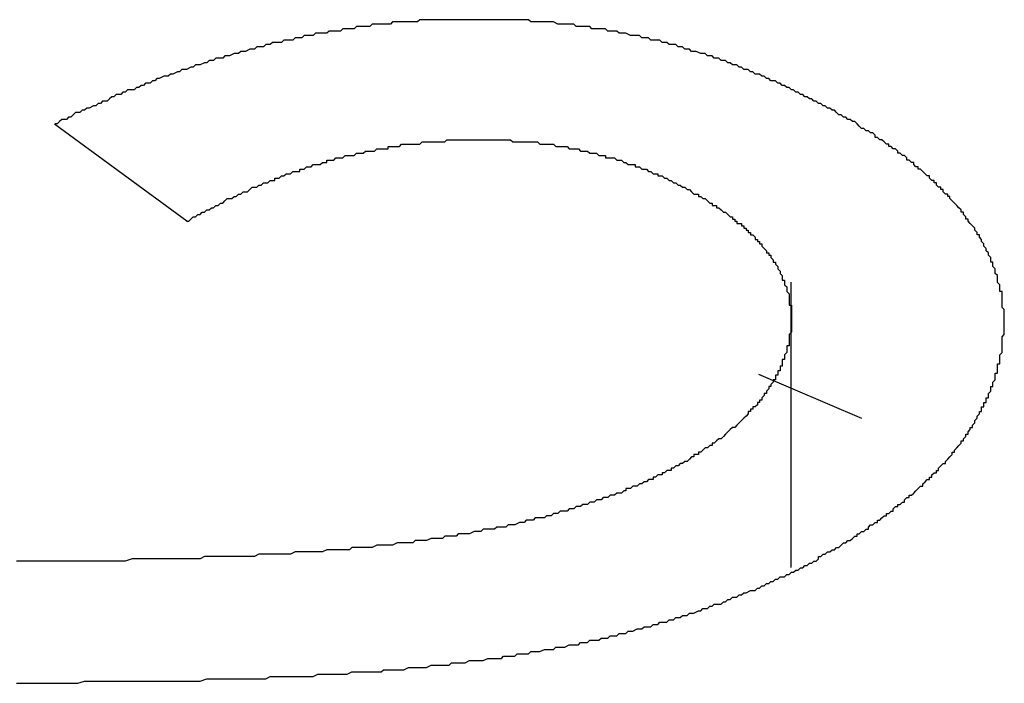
# Model space of a CAD drawing. Extents: x 7.6 to 27.1, y 2.7 to 20.5.
# Tile 122 of 136: x 24.2099 to 24.2534, y 19.421 to 19.4503. Entities that reach past the tile are written whole.
import ezdxf

# ---------------------------------------------------------------- set-up
doc = ezdxf.new("R2010")
doc.units = 0
doc.layers.get('0').update_dxf_attribs({"linetype": 'CONTINUOUS'})

msp = doc.modelspace()

# ---------------------------------------------------------------- linework, layer by layer
at = {"color": 7, "linetype": 'CONTINUOUS'}
for p, q in [((24.217319, 19.441398), (24.211471, 19.445687)), ((24.243988, 19.426118), (24.243991, 19.438713)), ((24.247116, 19.432687), (24.242561, 19.434638))]:
    msp.add_line(p, q, dxfattribs=at)
at = {"color": 7}
for points in [[(24.2098, 19.421, 0), (24.2101, 19.421, 0), (24.2104, 19.421, 0), (24.2107, 19.421, 0), (24.211, 19.421, 0), (24.2113, 19.421, 0), (24.2116, 19.421, 0), (24.2119, 19.421, 0), (24.2122, 19.421, 0), (24.2125, 19.421, 0), (24.2128, 19.4211, 0), (24.2131, 19.4211, 0), (24.2134, 19.4211, 0), (24.2136, 19.4211, 0), (24.2139, 19.4211, 0), (24.2142, 19.4211, 0), (24.2145, 19.4211, 0), (24.2148, 19.4211, 0), (24.215, 19.4211, 0), (24.2153, 19.4211, 0), (24.2156, 19.4211, 0), (24.2159, 19.4211, 0), (24.2161, 19.4211, 0), (24.2164, 19.4211, 0), (24.2166, 19.4211, 0), (24.2169, 19.4211, 0), (24.2172, 19.4211, 0), (24.2174, 19.4211, 0), (24.2177, 19.4211, 0), (24.2179, 19.4211, 0), (24.2182, 19.4212, 0), (24.2184, 19.4212, 0), (24.2187, 19.4212, 0), (24.2189, 19.4212, 0), (24.2191, 19.4212, 0), (24.2194, 19.4212, 0), (24.2196, 19.4212, 0), (24.2198, 19.4212, 0), (24.2201, 19.4212, 0), (24.2203, 19.4212, 0), (24.2205, 19.4212, 0), (24.2208, 19.4212, 0), (24.221, 19.4213, 0), (24.2212, 19.4213, 0), (24.2214, 19.4213, 0), (24.2216, 19.4213, 0), (24.2218, 19.4213, 0), (24.222, 19.4213, 0), (24.2223, 19.4213, 0), (24.2225, 19.4213, 0), (24.2227, 19.4213, 0), (24.2229, 19.4213, 0), (24.2231, 19.4214, 0), (24.2233, 19.4214, 0), (24.2235, 19.4214, 0), (24.2237, 19.4214, 0), (24.2238, 19.4214, 0), (24.224, 19.4214, 0), (24.2242, 19.4214, 0), (24.2244, 19.4214, 0), (24.2246, 19.4215, 0), (24.2248, 19.4215, 0), (24.225, 19.4215, 0), (24.2252, 19.4215, 0), (24.2253, 19.4215, 0), (24.2255, 19.4215, 0), (24.2257, 19.4215, 0), (24.2259, 19.4215, 0), (24.226, 19.4216, 0), (24.2262, 19.4216, 0), (24.2264, 19.4216, 0), (24.2266, 19.4216, 0), (24.2267, 19.4216, 0), (24.2269, 19.4216, 0), (24.2271, 19.4217, 0), (24.2272, 19.4217, 0), (24.2274, 19.4217, 0), (24.2276, 19.4217, 0), (24.2277, 19.4217, 0), (24.2279, 19.4217, 0), (24.2281, 19.4218, 0), (24.2282, 19.4218, 0), (24.2284, 19.4218, 0), (24.2285, 19.4218, 0), (24.2287, 19.4218, 0), (24.2289, 19.4218, 0), (24.229, 19.4219, 0), (24.2292, 19.4219, 0), (24.2293, 19.4219, 0), (24.2295, 19.4219, 0), (24.2296, 19.4219, 0), (24.2298, 19.422, 0), (24.23, 19.422, 0), (24.2301, 19.422, 0), (24.2303, 19.422, 0), (24.2304, 19.422, 0), (24.2306, 19.4221, 0), (24.2307, 19.4221, 0), (24.2309, 19.4221, 0), (24.231, 19.4221, 0), (24.2312, 19.4221, 0), (24.2313, 19.4222, 0), (24.2315, 19.4222, 0), (24.2316, 19.4222, 0), (24.2318, 19.4222, 0), (24.2319, 19.4223, 0), (24.2321, 19.4223, 0), (24.2322, 19.4223, 0), (24.2324, 19.4223, 0), (24.2325, 19.4224, 0), (24.2326, 19.4224, 0), (24.2328, 19.4224, 0), (24.2329, 19.4224, 0), (24.2331, 19.4225, 0), (24.2332, 19.4225, 0), (24.2334, 19.4225, 0), (24.2335, 19.4225, 0), (24.2336, 19.4226, 0), (24.2338, 19.4226, 0), (24.2339, 19.4226, 0), (24.234, 19.4226, 0), (24.2342, 19.4227, 0), (24.2343, 19.4227, 0), (24.2345, 19.4227, 0), (24.2346, 19.4227, 0), (24.2347, 19.4228, 0), (24.2349, 19.4228, 0), (24.235, 19.4228, 0), (24.2351, 19.4229, 0), (24.2353, 19.4229, 0), (24.2354, 19.4229, 0), (24.2355, 19.4229, 0), (24.2356, 19.423, 0), (24.2358, 19.423, 0), (24.2359, 19.423, 0), (24.236, 19.4231, 0), (24.2362, 19.4231, 0), (24.2363, 19.4231, 0), (24.2364, 19.4232, 0), (24.2365, 19.4232, 0), (24.2367, 19.4232, 0), (24.2368, 19.4233, 0), (24.2369, 19.4233, 0), (24.237, 19.4233, 0), (24.2372, 19.4234, 0), (24.2373, 19.4234, 0), (24.2374, 19.4234, 0), (24.2375, 19.4235, 0), (24.2376, 19.4235, 0), (24.2378, 19.4235, 0), (24.2379, 19.4236, 0), (24.238, 19.4236, 0), (24.2381, 19.4236, 0), (24.2382, 19.4237, 0), (24.2384, 19.4237, 0), (24.2385, 19.4237, 0), (24.2386, 19.4238, 0), (24.2387, 19.4238, 0), (24.2388, 19.4238, 0), (24.2389, 19.4239, 0), (24.2391, 19.4239, 0), (24.2392, 19.424, 0), (24.2393, 19.424, 0), (24.2394, 19.424, 0), (24.2395, 19.4241, 0), (24.2396, 19.4241, 0), (24.2397, 19.4241, 0), (24.2399, 19.4242, 0), (24.24, 19.4242, 0), (24.2401, 19.4243, 0), (24.2402, 19.4243, 0), (24.2403, 19.4243, 0), (24.2404, 19.4244, 0), (24.2405, 19.4244, 0), (24.2406, 19.4245, 0), (24.2408, 19.4245, 0), (24.2409, 19.4245, 0), (24.241, 19.4246, 0), (24.2411, 19.4246, 0), (24.2412, 19.4247, 0), (24.2413, 19.4247, 0), (24.2414, 19.4248, 0), (24.2415, 19.4248, 0), (24.2416, 19.4248, 0), (24.2417, 19.4249, 0), (24.2418, 19.4249, 0), (24.2419, 19.425, 0), (24.242, 19.425, 0), (24.2422, 19.4251, 0), (24.2423, 19.4251, 0), (24.2424, 19.4251, 0), (24.2425, 19.4252, 0), (24.2426, 19.4252, 0), (24.2427, 19.4253, 0), (24.2428, 19.4253, 0), (24.2429, 19.4254, 0), (24.243, 19.4254, 0), (24.2431, 19.4255, 0), (24.2432, 19.4255, 0), (24.2433, 19.4256, 0), (24.2434, 19.4256, 0), (24.2435, 19.4257, 0), (24.2436, 19.4257, 0), (24.2437, 19.4257, 0), (24.2438, 19.4258, 0), (24.2439, 19.4258, 0), (24.244, 19.4259, 0), (24.2441, 19.4259, 0), (24.2442, 19.426, 0), (24.2443, 19.426, 0), (24.2444, 19.4261, 0), (24.2445, 19.4261, 0), (24.2446, 19.4262, 0), (24.2447, 19.4262, 0), (24.2448, 19.4263, 0), (24.2449, 19.4263, 0), (24.245, 19.4264, 0), (24.2451, 19.4264, 0), (24.2452, 19.4265, 0), (24.2452, 19.4266, 0), (24.2453, 19.4266, 0), (24.2454, 19.4267, 0), (24.2455, 19.4267, 0), (24.2456, 19.4268, 0), (24.2457, 19.4268, 0), (24.2458, 19.4269, 0), (24.2459, 19.4269, 0), (24.246, 19.427, 0), (24.2461, 19.427, 0), (24.2462, 19.4271, 0), (24.2462, 19.4271, 0), (24.2463, 19.4272, 0), (24.2464, 19.4272, 0), (24.2465, 19.4273, 0), (24.2466, 19.4273, 0), (24.2467, 19.4274, 0), (24.2468, 19.4275, 0), (24.2469, 19.4275, 0), (24.2469, 19.4276, 0), (24.247, 19.4276, 0), (24.2471, 19.4277, 0), (24.2472, 19.4277, 0), (24.2473, 19.4278, 0), (24.2474, 19.4278, 0), (24.2474, 19.4279, 0), (24.2475, 19.428, 0), (24.2476, 19.428, 0), (24.2477, 19.4281, 0), (24.2478, 19.4281, 0), (24.2478, 19.4282, 0), (24.2479, 19.4282, 0), (24.248, 19.4283, 0), (24.2481, 19.4284, 0), (24.2482, 19.4284, 0), (24.2482, 19.4285, 0), (24.2483, 19.4285, 0), (24.2484, 19.4286, 0), (24.2485, 19.4286, 0), (24.2485, 19.4287, 0), (24.2486, 19.4288, 0), (24.2487, 19.4288, 0), (24.2487, 19.4289, 0), (24.2488, 19.4289, 0), (24.2489, 19.429, 0), (24.249, 19.429, 0), (24.249, 19.4291, 0), (24.2491, 19.4292, 0), (24.2492, 19.4292, 0), (24.2492, 19.4293, 0), (24.2493, 19.4293, 0), (24.2494, 19.4294, 0), (24.2494, 19.4294, 0), (24.2495, 19.4295, 0), (24.2496, 19.4296, 0), (24.2496, 19.4296, 0), (24.2497, 19.4297, 0), (24.2498, 19.4297, 0), (24.2498, 19.4298, 0), (24.2499, 19.4299, 0), (24.2499, 19.4299, 0), (24.25, 19.43, 0), (24.2501, 19.43, 0), (24.2501, 19.4301, 0), (24.2502, 19.4301, 0), (24.2502, 19.4302, 0), (24.2503, 19.4303, 0), (24.2504, 19.4303, 0), (24.2504, 19.4304, 0), (24.2505, 19.4304, 0), (24.2505, 19.4305, 0), (24.2506, 19.4306, 0), (24.2506, 19.4306, 0), (24.2507, 19.4307, 0), (24.2508, 19.4307, 0), (24.2508, 19.4308, 0), (24.2509, 19.4309, 0), (24.2509, 19.4309, 0), (24.251, 19.431, 0), (24.251, 19.431, 0), (24.2511, 19.4311, 0), (24.2511, 19.4312, 0), (24.2512, 19.4312, 0), (24.2512, 19.4313, 0), (24.2513, 19.4314, 0), (24.2513, 19.4314, 0), (24.2514, 19.4315, 0), (24.2514, 19.4315, 0), (24.2515, 19.4316, 0), (24.2515, 19.4317, 0), (24.2516, 19.4317, 0), (24.2516, 19.4318, 0), (24.2516, 19.4318, 0), (24.2517, 19.4319, 0), (24.2517, 19.432, 0), (24.2518, 19.432, 0), (24.2518, 19.4321, 0), (24.2519, 19.4322, 0), (24.2519, 19.4322, 0), (24.2519, 19.4323, 0), (24.252, 19.4323, 0), (24.252, 19.4324, 0), (24.2521, 19.4325, 0), (24.2521, 19.4325, 0), (24.2521, 19.4326, 0), (24.2522, 19.4327, 0), (24.2522, 19.4327, 0), (24.2522, 19.4328, 0), (24.2523, 19.4329, 0), (24.2523, 19.4329, 0), (24.2523, 19.433, 0), (24.2524, 19.433, 0), (24.2524, 19.4331, 0), (24.2524, 19.4332, 0), (24.2525, 19.4332, 0), (24.2525, 19.4333, 0), (24.2525, 19.4334, 0), (24.2526, 19.4334, 0), (24.2526, 19.4335, 0), (24.2526, 19.4336, 0), (24.2527, 19.4336, 0), (24.2527, 19.4337, 0), (24.2527, 19.4338, 0), (24.2527, 19.4338, 0), (24.2528, 19.4339, 0), (24.2528, 19.4339, 0), (24.2528, 19.434, 0), (24.2528, 19.4341, 0), (24.2529, 19.4341, 0), (24.2529, 19.4342, 0), (24.2529, 19.4343, 0), (24.2529, 19.4343, 0), (24.253, 19.4344, 0), (24.253, 19.4345, 0), (24.253, 19.4345, 0), (24.253, 19.4346, 0), (24.253, 19.4347, 0), (24.2531, 19.4347, 0), (24.2531, 19.4348, 0), (24.2531, 19.4349, 0), (24.2531, 19.4349, 0), (24.2531, 19.435, 0), (24.2531, 19.4351, 0), (24.2532, 19.4351, 0), (24.2532, 19.4352, 0), (24.2532, 19.4353, 0), (24.2532, 19.4353, 0), (24.2532, 19.4354, 0), (24.2532, 19.4355, 0), (24.2532, 19.4355, 0), (24.2533, 19.4356, 0), (24.2533, 19.4357, 0), (24.2533, 19.4357, 0), (24.2533, 19.4358, 0), (24.2533, 19.4359, 0), (24.2533, 19.4359, 0), (24.2533, 19.436, 0), (24.2533, 19.4361, 0), (24.2533, 19.4362, 0), (24.2533, 19.4362, 0), (24.2533, 19.4363, 0), (24.2534, 19.4364, 0), (24.2534, 19.4364, 0), (24.2534, 19.4365, 0), (24.2534, 19.4366, 0), (24.2534, 19.4366, 0), (24.2534, 19.4367, 0), (24.2534, 19.4368, 0), (24.2534, 19.4368, 0), (24.2534, 19.4369, 0), (24.2534, 19.437, 0), (24.2534, 19.437, 0), (24.2534, 19.4371, 0), (24.2534, 19.4372, 0), (24.2534, 19.4372, 0), (24.2534, 19.4373, 0), (24.2534, 19.4374, 0), (24.2534, 19.4374, 0), (24.2534, 19.4375, 0), (24.2533, 19.4376, 0), (24.2533, 19.4376, 0), (24.2533, 19.4377, 0), (24.2533, 19.4378, 0), (24.2533, 19.4378, 0), (24.2533, 19.4379, 0), (24.2533, 19.438, 0), (24.2533, 19.4381, 0), (24.2533, 19.4381, 0), (24.2533, 19.4382, 0), (24.2533, 19.4383, 0), (24.2532, 19.4383, 0), (24.2532, 19.4384, 0), (24.2532, 19.4384, 0), (24.2532, 19.4385, 0), (24.2532, 19.4386, 0), (24.2532, 19.4386, 0), (24.2531, 19.4387, 0), (24.2531, 19.4388, 0), (24.2531, 19.4388, 0), (24.2531, 19.4389, 0), (24.2531, 19.439, 0), (24.2531, 19.439, 0), (24.253, 19.4391, 0), (24.253, 19.4392, 0), (24.253, 19.4392, 0), (24.253, 19.4393, 0), (24.2529, 19.4394, 0), (24.2529, 19.4394, 0), (24.2529, 19.4395, 0), (24.2529, 19.4396, 0), (24.2528, 19.4396, 0), (24.2528, 19.4397, 0), (24.2528, 19.4398, 0), (24.2528, 19.4398, 0), (24.2527, 19.4399, 0), (24.2527, 19.44, 0), (24.2527, 19.44, 0), (24.2526, 19.4401, 0), (24.2526, 19.4401, 0), (24.2526, 19.4402, 0), (24.2525, 19.4403, 0), (24.2525, 19.4403, 0), (24.2525, 19.4404, 0), (24.2524, 19.4405, 0), (24.2524, 19.4405, 0), (24.2524, 19.4406, 0), (24.2523, 19.4407, 0), (24.2523, 19.4407, 0), (24.2523, 19.4408, 0), (24.2522, 19.4408, 0), (24.2522, 19.4409, 0), (24.2521, 19.441, 0), (24.2521, 19.441, 0), (24.2521, 19.4411, 0), (24.252, 19.4412, 0), (24.252, 19.4412, 0), (24.2519, 19.4413, 0), (24.2519, 19.4413, 0), (24.2518, 19.4414, 0), (24.2518, 19.4415, 0), (24.2517, 19.4415, 0), (24.2517, 19.4416, 0), (24.2516, 19.4417, 0), (24.2516, 19.4417, 0), (24.2516, 19.4418, 0), (24.2515, 19.4418, 0), (24.2515, 19.4419, 0), (24.2514, 19.442, 0), (24.2514, 19.442, 0), (24.2513, 19.4421, 0), (24.2512, 19.4422, 0), (24.2512, 19.4422, 0), (24.2511, 19.4423, 0), (24.2511, 19.4423, 0), (24.251, 19.4424, 0), (24.251, 19.4425, 0), (24.2509, 19.4425, 0), (24.2509, 19.4426, 0), (24.2508, 19.4426, 0), (24.2507, 19.4427, 0), (24.2507, 19.4428, 0), (24.2506, 19.4428, 0), (24.2506, 19.4429, 0), (24.2505, 19.4429, 0), (24.2504, 19.443, 0), (24.2504, 19.4431, 0), (24.2503, 19.4431, 0), (24.2503, 19.4432, 0), (24.2502, 19.4432, 0), (24.2501, 19.4433, 0), (24.2501, 19.4434, 0), (24.25, 19.4434, 0), (24.2499, 19.4435, 0), (24.2499, 19.4435, 0), (24.2498, 19.4436, 0), (24.2497, 19.4437, 0), (24.2496, 19.4437, 0), (24.2496, 19.4438, 0), (24.2495, 19.4438, 0), (24.2494, 19.4439, 0), (24.2494, 19.444, 0), (24.2493, 19.444, 0), (24.2492, 19.4441, 0), (24.2491, 19.4441, 0), (24.2491, 19.4442, 0), (24.249, 19.4443, 0), (24.2489, 19.4443, 0), (24.2488, 19.4444, 0), (24.2487, 19.4444, 0), (24.2487, 19.4445, 0), (24.2486, 19.4446, 0), (24.2485, 19.4446, 0), (24.2484, 19.4447, 0), (24.2483, 19.4447, 0), (24.2483, 19.4448, 0), (24.2482, 19.4448, 0), (24.2481, 19.4449, 0), (24.248, 19.445, 0), (24.2479, 19.445, 0), (24.2478, 19.4451, 0), (24.2477, 19.4451, 0), (24.2477, 19.4452, 0), (24.2476, 19.4453, 0), (24.2475, 19.4453, 0), (24.2474, 19.4454, 0), (24.2473, 19.4454, 0), (24.2472, 19.4455, 0), (24.2471, 19.4455, 0), (24.247, 19.4456, 0), (24.2469, 19.4457, 0), (24.2469, 19.4457, 0), (24.2468, 19.4458, 0), (24.2467, 19.4458, 0), (24.2466, 19.4459, 0), (24.2465, 19.4459, 0), (24.2464, 19.446, 0), (24.2463, 19.446, 0), (24.2462, 19.4461, 0), (24.2461, 19.4461, 0), (24.246, 19.4462, 0), (24.2459, 19.4463, 0), (24.2458, 19.4463, 0), (24.2457, 19.4464, 0), (24.2456, 19.4464, 0), (24.2455, 19.4465, 0), (24.2454, 19.4465, 0), (24.2453, 19.4466, 0), (24.2452, 19.4466, 0), (24.2451, 19.4467, 0), (24.245, 19.4467, 0), (24.2449, 19.4468, 0), (24.2448, 19.4468, 0), (24.2447, 19.4469, 0), (24.2446, 19.4469, 0), (24.2445, 19.447, 0), (24.2444, 19.447, 0), (24.2443, 19.4471, 0), (24.2442, 19.4471, 0), (24.2441, 19.4472, 0), (24.244, 19.4472, 0), (24.2439, 19.4473, 0), (24.2438, 19.4473, 0), (24.2437, 19.4474, 0), (24.2436, 19.4474, 0), (24.2435, 19.4475, 0), (24.2434, 19.4475, 0), (24.2433, 19.4476, 0), (24.2432, 19.4476, 0), (24.2431, 19.4476, 0), (24.243, 19.4477, 0), (24.2429, 19.4477, 0), (24.2428, 19.4478, 0), (24.2427, 19.4478, 0), (24.2426, 19.4479, 0), (24.2425, 19.4479, 0), (24.2424, 19.4479, 0), (24.2423, 19.448, 0), (24.2422, 19.448, 0), (24.2421, 19.4481, 0), (24.242, 19.4481, 0), (24.2419, 19.4481, 0), (24.2418, 19.4482, 0), (24.2417, 19.4482, 0), (24.2416, 19.4483, 0), (24.2415, 19.4483, 0), (24.2414, 19.4483, 0), (24.2413, 19.4484, 0), (24.2412, 19.4484, 0), (24.2411, 19.4485, 0), (24.241, 19.4485, 0), (24.2409, 19.4485, 0), (24.2408, 19.4486, 0), (24.2407, 19.4486, 0), (24.2406, 19.4486, 0), (24.2405, 19.4487, 0), (24.2404, 19.4487, 0), (24.2403, 19.4487, 0), (24.2402, 19.4488, 0), (24.2401, 19.4488, 0), (24.24, 19.4488, 0), (24.2398, 19.4489, 0), (24.2397, 19.4489, 0), (24.2396, 19.4489, 0), (24.2395, 19.449, 0), (24.2394, 19.449, 0), (24.2393, 19.449, 0), (24.2392, 19.4491, 0), (24.2391, 19.4491, 0), (24.239, 19.4491, 0), (24.2389, 19.4492, 0), (24.2388, 19.4492, 0), (24.2387, 19.4492, 0), (24.2386, 19.4492, 0), (24.2385, 19.4493, 0), (24.2384, 19.4493, 0), (24.2383, 19.4493, 0), (24.2382, 19.4494, 0), (24.238, 19.4494, 0), (24.2379, 19.4494, 0), (24.2378, 19.4494, 0), (24.2377, 19.4495, 0), (24.2376, 19.4495, 0), (24.2375, 19.4495, 0), (24.2374, 19.4495, 0), (24.2373, 19.4496, 0), (24.2372, 19.4496, 0), (24.2371, 19.4496, 0), (24.237, 19.4496, 0), (24.2369, 19.4496, 0), (24.2367, 19.4497, 0), (24.2366, 19.4497, 0), (24.2365, 19.4497, 0), (24.2364, 19.4497, 0), (24.2363, 19.4498, 0), (24.2362, 19.4498, 0), (24.2361, 19.4498, 0), (24.236, 19.4498, 0), (24.2359, 19.4498, 0), (24.2358, 19.4499, 0), (24.2357, 19.4499, 0), (24.2355, 19.4499, 0), (24.2354, 19.4499, 0), (24.2353, 19.4499, 0), (24.2352, 19.4499, 0), (24.2351, 19.45, 0), (24.235, 19.45, 0), (24.2349, 19.45, 0), (24.2348, 19.45, 0), (24.2347, 19.45, 0), (24.2345, 19.45, 0), (24.2344, 19.4501, 0), (24.2343, 19.4501, 0), (24.2342, 19.4501, 0), (24.2341, 19.4501, 0), (24.234, 19.4501, 0), (24.2339, 19.4501, 0), (24.2338, 19.4501, 0), (24.2337, 19.4501, 0), (24.2335, 19.4502, 0), (24.2334, 19.4502, 0), (24.2333, 19.4502, 0), (24.2332, 19.4502, 0), (24.2331, 19.4502, 0), (24.233, 19.4502, 0), (24.2329, 19.4502, 0), (24.2328, 19.4502, 0), (24.2326, 19.4502, 0), (24.2325, 19.4502, 0), (24.2324, 19.4503, 0), (24.2323, 19.4503, 0), (24.2322, 19.4503, 0), (24.2321, 19.4503, 0), (24.232, 19.4503, 0), (24.2318, 19.4503, 0), (24.2317, 19.4503, 0), (24.2316, 19.4503, 0), (24.2315, 19.4503, 0), (24.2314, 19.4503, 0), (24.2313, 19.4503, 0), (24.2312, 19.4503, 0), (24.231, 19.4503, 0), (24.2309, 19.4503, 0), (24.2308, 19.4503, 0), (24.2307, 19.4503, 0), (24.2306, 19.4503, 0), (24.2305, 19.4503, 0), (24.2304, 19.4503, 0), (24.2302, 19.4503, 0), (24.2301, 19.4503, 0), (24.23, 19.4503, 0), (24.2299, 19.4503, 0), (24.2298, 19.4503, 0), (24.2297, 19.4503, 0), (24.2296, 19.4503, 0), (24.2294, 19.4503, 0), (24.2293, 19.4503, 0), (24.2292, 19.4503, 0), (24.2291, 19.4503, 0), (24.229, 19.4503, 0), (24.2289, 19.4503, 0), (24.2287, 19.4503, 0), (24.2286, 19.4503, 0), (24.2285, 19.4503, 0), (24.2284, 19.4503, 0), (24.2283, 19.4503, 0), (24.2282, 19.4503, 0), (24.2281, 19.4503, 0), (24.2279, 19.4503, 0), (24.2278, 19.4503, 0), (24.2277, 19.4503, 0), (24.2276, 19.4503, 0), (24.2275, 19.4502, 0), (24.2274, 19.4502, 0), (24.2272, 19.4502, 0), (24.2271, 19.4502, 0), (24.227, 19.4502, 0), (24.2269, 19.4502, 0), (24.2268, 19.4502, 0), (24.2267, 19.4502, 0), (24.2265, 19.4502, 0), (24.2264, 19.4502, 0), (24.2263, 19.4501, 0), (24.2262, 19.4501, 0), (24.2261, 19.4501, 0), (24.226, 19.4501, 0), (24.2258, 19.4501, 0), (24.2257, 19.4501, 0), (24.2256, 19.4501, 0), (24.2255, 19.4501, 0), (24.2254, 19.45, 0), (24.2253, 19.45, 0), (24.2251, 19.45, 0), (24.225, 19.45, 0), (24.2249, 19.45, 0), (24.2248, 19.45, 0), (24.2247, 19.4499, 0), (24.2245, 19.4499, 0), (24.2244, 19.4499, 0), (24.2243, 19.4499, 0), (24.2242, 19.4499, 0), (24.2241, 19.4498, 0), (24.224, 19.4498, 0), (24.2238, 19.4498, 0), (24.2237, 19.4498, 0), (24.2236, 19.4498, 0), (24.2235, 19.4497, 0), (24.2234, 19.4497, 0), (24.2233, 19.4497, 0), (24.2231, 19.4497, 0), (24.223, 19.4497, 0), (24.2229, 19.4496, 0), (24.2228, 19.4496, 0), (24.2227, 19.4496, 0), (24.2225, 19.4496, 0), (24.2224, 19.4495, 0), (24.2223, 19.4495, 0), (24.2222, 19.4495, 0), (24.2221, 19.4495, 0), (24.222, 19.4494, 0), (24.2218, 19.4494, 0), (24.2217, 19.4494, 0), (24.2216, 19.4494, 0), (24.2215, 19.4493, 0), (24.2214, 19.4493, 0), (24.2213, 19.4493, 0), (24.2211, 19.4493, 0), (24.221, 19.4492, 0), (24.2209, 19.4492, 0), (24.2208, 19.4492, 0), (24.2207, 19.4491, 0), (24.2205, 19.4491, 0), (24.2204, 19.4491, 0), (24.2203, 19.449, 0), (24.2202, 19.449, 0), (24.2201, 19.449, 0), (24.2199, 19.4489, 0), (24.2198, 19.4489, 0), (24.2197, 19.4489, 0), (24.2196, 19.4488, 0), (24.2195, 19.4488, 0), (24.2194, 19.4488, 0), (24.2192, 19.4487, 0), (24.2191, 19.4487, 0), (24.219, 19.4487, 0), (24.2189, 19.4486, 0), (24.2188, 19.4486, 0), (24.2186, 19.4486, 0), (24.2185, 19.4485, 0), (24.2184, 19.4485, 0), (24.2183, 19.4485, 0), (24.2182, 19.4484, 0), (24.2181, 19.4484, 0), (24.2179, 19.4483, 0), (24.2178, 19.4483, 0), (24.2177, 19.4483, 0), (24.2176, 19.4482, 0), (24.2175, 19.4482, 0), (24.2173, 19.4481, 0), (24.2172, 19.4481, 0), (24.2171, 19.4481, 0), (24.217, 19.448, 0), (24.2169, 19.448, 0), (24.2167, 19.4479, 0), (24.2166, 19.4479, 0), (24.2165, 19.4478, 0), (24.2164, 19.4478, 0), (24.2163, 19.4478, 0), (24.2161, 19.4477, 0), (24.216, 19.4477, 0), (24.2159, 19.4476, 0), (24.2158, 19.4476, 0), (24.2157, 19.4475, 0), (24.2155, 19.4475, 0), (24.2154, 19.4474, 0), (24.2153, 19.4474, 0), (24.2152, 19.4473, 0), (24.2151, 19.4473, 0), (24.215, 19.4472, 0), (24.2148, 19.4472, 0), (24.2147, 19.4472, 0), (24.2146, 19.4471, 0), (24.2145, 19.4471, 0), (24.2144, 19.447, 0), (24.2142, 19.447, 0), (24.2141, 19.4469, 0), (24.214, 19.4469, 0), (24.2139, 19.4468, 0), (24.2138, 19.4467, 0), (24.2136, 19.4467, 0), (24.2135, 19.4466, 0), (24.2134, 19.4466, 0), (24.2133, 19.4465, 0), (24.2132, 19.4465, 0), (24.213, 19.4464, 0), (24.2129, 19.4464, 0), (24.2128, 19.4463, 0), (24.2127, 19.4463, 0), (24.2126, 19.4462, 0), (24.2124, 19.4462, 0), (24.2123, 19.4461, 0), (24.2122, 19.446, 0), (24.2121, 19.446, 0), (24.212, 19.4459, 0), (24.2118, 19.4459, 0), (24.2117, 19.4458, 0), (24.2116, 19.4457, 0), (24.2115, 19.4457, 0)], [(24.2173, 19.4414, 0), (24.2174, 19.4414, 0), (24.2175, 19.4415, 0), (24.2176, 19.4416, 0), (24.2177, 19.4416, 0), (24.2178, 19.4417, 0), (24.2179, 19.4417, 0), (24.218, 19.4418, 0), (24.218, 19.4418, 0), (24.2181, 19.4418, 0), (24.2182, 19.4419, 0), (24.2183, 19.4419, 0), (24.2184, 19.442, 0), (24.2185, 19.442, 0), (24.2186, 19.4421, 0), (24.2187, 19.4421, 0), (24.2188, 19.4422, 0), (24.2189, 19.4422, 0), (24.219, 19.4423, 0), (24.219, 19.4423, 0), (24.2191, 19.4424, 0), (24.2192, 19.4424, 0), (24.2193, 19.4424, 0), (24.2194, 19.4425, 0), (24.2195, 19.4425, 0), (24.2196, 19.4426, 0), (24.2197, 19.4426, 0), (24.2198, 19.4427, 0), (24.2199, 19.4427, 0), (24.22, 19.4427, 0), (24.2201, 19.4428, 0), (24.2201, 19.4428, 0), (24.2202, 19.4429, 0), (24.2203, 19.4429, 0), (24.2204, 19.4429, 0), (24.2205, 19.443, 0), (24.2206, 19.443, 0), (24.2207, 19.4431, 0), (24.2208, 19.4431, 0), (24.2209, 19.4431, 0), (24.221, 19.4432, 0), (24.2211, 19.4432, 0), (24.2212, 19.4432, 0), (24.2212, 19.4433, 0), (24.2213, 19.4433, 0), (24.2214, 19.4433, 0), (24.2215, 19.4434, 0), (24.2216, 19.4434, 0), (24.2217, 19.4435, 0), (24.2218, 19.4435, 0), (24.2219, 19.4435, 0), (24.222, 19.4436, 0), (24.2221, 19.4436, 0), (24.2222, 19.4436, 0), (24.2223, 19.4436, 0), (24.2223, 19.4437, 0), (24.2224, 19.4437, 0), (24.2225, 19.4437, 0), (24.2226, 19.4438, 0), (24.2227, 19.4438, 0), (24.2228, 19.4438, 0), (24.2229, 19.4439, 0), (24.223, 19.4439, 0), (24.2231, 19.4439, 0), (24.2232, 19.4439, 0), (24.2233, 19.444, 0), (24.2234, 19.444, 0), (24.2235, 19.444, 0), (24.2235, 19.4441, 0), (24.2236, 19.4441, 0), (24.2237, 19.4441, 0), (24.2238, 19.4441, 0), (24.2239, 19.4442, 0), (24.224, 19.4442, 0), (24.2241, 19.4442, 0), (24.2242, 19.4442, 0), (24.2243, 19.4443, 0), (24.2244, 19.4443, 0), (24.2245, 19.4443, 0), (24.2246, 19.4443, 0), (24.2247, 19.4443, 0), (24.2248, 19.4444, 0), (24.2248, 19.4444, 0), (24.2249, 19.4444, 0), (24.225, 19.4444, 0), (24.2251, 19.4444, 0), (24.2252, 19.4445, 0), (24.2253, 19.4445, 0), (24.2254, 19.4445, 0), (24.2255, 19.4445, 0), (24.2256, 19.4445, 0), (24.2257, 19.4446, 0), (24.2258, 19.4446, 0), (24.2259, 19.4446, 0), (24.226, 19.4446, 0), (24.2261, 19.4446, 0), (24.2262, 19.4446, 0), (24.2262, 19.4447, 0), (24.2263, 19.4447, 0), (24.2264, 19.4447, 0), (24.2265, 19.4447, 0), (24.2266, 19.4447, 0), (24.2267, 19.4447, 0), (24.2268, 19.4448, 0), (24.2269, 19.4448, 0), (24.227, 19.4448, 0), (24.2271, 19.4448, 0), (24.2272, 19.4448, 0), (24.2273, 19.4448, 0), (24.2274, 19.4448, 0), (24.2275, 19.4448, 0), (24.2276, 19.4448, 0), (24.2277, 19.4449, 0), (24.2277, 19.4449, 0), (24.2278, 19.4449, 0), (24.2279, 19.4449, 0), (24.228, 19.4449, 0), (24.2281, 19.4449, 0), (24.2282, 19.4449, 0), (24.2283, 19.4449, 0), (24.2284, 19.4449, 0), (24.2285, 19.4449, 0), (24.2286, 19.4449, 0), (24.2287, 19.4449, 0), (24.2288, 19.445, 0), (24.2289, 19.445, 0), (24.229, 19.445, 0), (24.2291, 19.445, 0), (24.2291, 19.445, 0), (24.2292, 19.445, 0), (24.2293, 19.445, 0), (24.2294, 19.445, 0), (24.2295, 19.445, 0), (24.2296, 19.445, 0), (24.2297, 19.445, 0), (24.2298, 19.445, 0), (24.2299, 19.445, 0), (24.23, 19.445, 0), (24.2301, 19.445, 0), (24.2302, 19.445, 0), (24.2303, 19.445, 0), (24.2303, 19.445, 0), (24.2304, 19.445, 0), (24.2305, 19.445, 0), (24.2306, 19.445, 0), (24.2307, 19.445, 0), (24.2308, 19.445, 0), (24.2309, 19.445, 0), (24.231, 19.445, 0), (24.2311, 19.445, 0), (24.2312, 19.445, 0), (24.2313, 19.445, 0), (24.2313, 19.445, 0), (24.2314, 19.445, 0), (24.2315, 19.445, 0), (24.2316, 19.445, 0), (24.2317, 19.4449, 0), (24.2318, 19.4449, 0), (24.2319, 19.4449, 0), (24.232, 19.4449, 0), (24.2321, 19.4449, 0), (24.2322, 19.4449, 0), (24.2322, 19.4449, 0), (24.2323, 19.4449, 0), (24.2324, 19.4449, 0), (24.2325, 19.4449, 0), (24.2326, 19.4449, 0), (24.2327, 19.4449, 0), (24.2328, 19.4449, 0), (24.2329, 19.4448, 0), (24.2329, 19.4448, 0), (24.233, 19.4448, 0), (24.2331, 19.4448, 0), (24.2332, 19.4448, 0), (24.2333, 19.4448, 0), (24.2334, 19.4448, 0), (24.2335, 19.4448, 0), (24.2336, 19.4447, 0), (24.2336, 19.4447, 0), (24.2337, 19.4447, 0), (24.2338, 19.4447, 0), (24.2339, 19.4447, 0), (24.234, 19.4447, 0), (24.2341, 19.4447, 0), (24.2342, 19.4446, 0), (24.2342, 19.4446, 0), (24.2343, 19.4446, 0), (24.2344, 19.4446, 0), (24.2345, 19.4446, 0), (24.2346, 19.4446, 0), (24.2347, 19.4445, 0), (24.2348, 19.4445, 0), (24.2348, 19.4445, 0), (24.2349, 19.4445, 0), (24.235, 19.4445, 0), (24.2351, 19.4444, 0), (24.2352, 19.4444, 0), (24.2353, 19.4444, 0), (24.2353, 19.4444, 0), (24.2354, 19.4444, 0), (24.2355, 19.4443, 0), (24.2356, 19.4443, 0), (24.2357, 19.4443, 0), (24.2358, 19.4443, 0), (24.2358, 19.4442, 0), (24.2359, 19.4442, 0), (24.236, 19.4442, 0), (24.2361, 19.4442, 0), (24.2362, 19.4442, 0), (24.2363, 19.4441, 0), (24.2363, 19.4441, 0), (24.2364, 19.4441, 0), (24.2365, 19.4441, 0), (24.2366, 19.444, 0), (24.2367, 19.444, 0), (24.2367, 19.444, 0), (24.2368, 19.4439, 0), (24.2369, 19.4439, 0), (24.237, 19.4439, 0), (24.2371, 19.4439, 0), (24.2371, 19.4438, 0), (24.2372, 19.4438, 0), (24.2373, 19.4438, 0), (24.2374, 19.4437, 0), (24.2374, 19.4437, 0), (24.2375, 19.4437, 0), (24.2376, 19.4437, 0), (24.2377, 19.4436, 0), (24.2378, 19.4436, 0), (24.2378, 19.4436, 0), (24.2379, 19.4435, 0), (24.238, 19.4435, 0), (24.2381, 19.4435, 0), (24.2381, 19.4434, 0), (24.2382, 19.4434, 0), (24.2383, 19.4434, 0), (24.2384, 19.4433, 0), (24.2385, 19.4433, 0), (24.2385, 19.4433, 0), (24.2386, 19.4432, 0), (24.2387, 19.4432, 0), (24.2388, 19.4431, 0), (24.2388, 19.4431, 0), (24.2389, 19.4431, 0), (24.239, 19.443, 0), (24.2391, 19.443, 0), (24.2391, 19.443, 0), (24.2392, 19.4429, 0), (24.2393, 19.4429, 0), (24.2394, 19.4428, 0), (24.2394, 19.4428, 0), (24.2395, 19.4428, 0), (24.2396, 19.4427, 0), (24.2396, 19.4427, 0), (24.2397, 19.4426, 0), (24.2398, 19.4426, 0), (24.2399, 19.4426, 0), (24.2399, 19.4425, 0), (24.24, 19.4425, 0), (24.2401, 19.4424, 0), (24.2401, 19.4424, 0), (24.2402, 19.4424, 0), (24.2403, 19.4423, 0), (24.2403, 19.4423, 0), (24.2404, 19.4422, 0), (24.2405, 19.4422, 0), (24.2405, 19.4421, 0), (24.2406, 19.4421, 0), (24.2407, 19.4421, 0), (24.2407, 19.442, 0), (24.2408, 19.442, 0), (24.2409, 19.4419, 0), (24.2409, 19.4419, 0), (24.241, 19.4418, 0), (24.2411, 19.4418, 0), (24.2411, 19.4418, 0), (24.2412, 19.4417, 0), (24.2412, 19.4417, 0), (24.2413, 19.4416, 0), (24.2414, 19.4416, 0), (24.2414, 19.4415, 0), (24.2415, 19.4415, 0), (24.2415, 19.4414, 0), (24.2416, 19.4414, 0), (24.2416, 19.4413, 0), (24.2417, 19.4413, 0), (24.2418, 19.4413, 0), (24.2418, 19.4412, 0), (24.2419, 19.4412, 0), (24.2419, 19.4411, 0), (24.242, 19.4411, 0), (24.242, 19.441, 0), (24.2421, 19.441, 0), (24.2421, 19.4409, 0), (24.2422, 19.4409, 0), (24.2422, 19.4408, 0), (24.2423, 19.4408, 0), (24.2423, 19.4408, 0), (24.2424, 19.4407, 0), (24.2424, 19.4407, 0), (24.2424, 19.4406, 0), (24.2425, 19.4406, 0), (24.2425, 19.4405, 0), (24.2426, 19.4405, 0), (24.2426, 19.4404, 0), (24.2427, 19.4404, 0), (24.2427, 19.4403, 0), (24.2427, 19.4403, 0), (24.2428, 19.4402, 0), (24.2428, 19.4402, 0), (24.2429, 19.4401, 0), (24.2429, 19.4401, 0), (24.2429, 19.44, 0), (24.243, 19.44, 0), (24.243, 19.44, 0), (24.243, 19.4399, 0), (24.2431, 19.4399, 0), (24.2431, 19.4398, 0), (24.2431, 19.4398, 0), (24.2432, 19.4397, 0), (24.2432, 19.4397, 0), (24.2432, 19.4396, 0), (24.2433, 19.4396, 0), (24.2433, 19.4395, 0), (24.2433, 19.4395, 0), (24.2434, 19.4394, 0), (24.2434, 19.4394, 0), (24.2434, 19.4393, 0), (24.2434, 19.4393, 0), (24.2435, 19.4392, 0), (24.2435, 19.4392, 0), (24.2435, 19.4391, 0), (24.2435, 19.4391, 0), (24.2436, 19.439, 0), (24.2436, 19.439, 0), (24.2436, 19.4389, 0), (24.2436, 19.4389, 0), (24.2436, 19.4388, 0), (24.2437, 19.4388, 0), (24.2437, 19.4387, 0), (24.2437, 19.4387, 0), (24.2437, 19.4386, 0), (24.2437, 19.4386, 0), (24.2438, 19.4385, 0), (24.2438, 19.4385, 0), (24.2438, 19.4384, 0), (24.2438, 19.4384, 0), (24.2438, 19.4383, 0), (24.2438, 19.4383, 0), (24.2439, 19.4382, 0), (24.2439, 19.4382, 0), (24.2439, 19.4381, 0), (24.2439, 19.438, 0), (24.2439, 19.438, 0), (24.2439, 19.4379, 0), (24.2439, 19.4379, 0), (24.2439, 19.4378, 0), (24.2439, 19.4378, 0), (24.2439, 19.4377, 0), (24.244, 19.4377, 0), (24.244, 19.4376, 0), (24.244, 19.4376, 0), (24.244, 19.4375, 0), (24.244, 19.4375, 0), (24.244, 19.4374, 0), (24.244, 19.4374, 0), (24.244, 19.4373, 0), (24.244, 19.4372, 0), (24.244, 19.4372, 0), (24.244, 19.4371, 0), (24.244, 19.4371, 0), (24.244, 19.437, 0), (24.244, 19.437, 0), (24.244, 19.4369, 0), (24.244, 19.4369, 0), (24.244, 19.4368, 0), (24.244, 19.4368, 0), (24.244, 19.4367, 0), (24.244, 19.4367, 0), (24.244, 19.4366, 0), (24.244, 19.4365, 0), (24.244, 19.4365, 0), (24.2439, 19.4364, 0), (24.2439, 19.4364, 0), (24.2439, 19.4363, 0), (24.2439, 19.4363, 0), (24.2439, 19.4362, 0), (24.2439, 19.4362, 0), (24.2439, 19.4361, 0), (24.2439, 19.4361, 0), (24.2439, 19.436, 0), (24.2439, 19.4359, 0), (24.2438, 19.4359, 0), (24.2438, 19.4358, 0), (24.2438, 19.4358, 0), (24.2438, 19.4357, 0), (24.2438, 19.4357, 0), (24.2438, 19.4356, 0), (24.2438, 19.4356, 0), (24.2437, 19.4355, 0), (24.2437, 19.4355, 0), (24.2437, 19.4354, 0), (24.2437, 19.4354, 0), (24.2437, 19.4353, 0), (24.2436, 19.4353, 0), (24.2436, 19.4352, 0), (24.2436, 19.4352, 0), (24.2436, 19.4351, 0), (24.2436, 19.435, 0), (24.2435, 19.435, 0), (24.2435, 19.4349, 0), (24.2435, 19.4349, 0), (24.2435, 19.4348, 0), (24.2434, 19.4348, 0), (24.2434, 19.4347, 0), (24.2434, 19.4347, 0), (24.2434, 19.4346, 0), (24.2433, 19.4346, 0), (24.2433, 19.4345, 0), (24.2433, 19.4345, 0), (24.2433, 19.4344, 0), (24.2432, 19.4344, 0), (24.2432, 19.4343, 0), (24.2432, 19.4343, 0), (24.2431, 19.4342, 0), (24.2431, 19.4342, 0), (24.2431, 19.4341, 0), (24.243, 19.4341, 0), (24.243, 19.434, 0), (24.243, 19.434, 0), (24.2429, 19.4339, 0), (24.2429, 19.4339, 0), (24.2429, 19.4338, 0), (24.2428, 19.4338, 0), (24.2428, 19.4337, 0), (24.2428, 19.4337, 0), (24.2427, 19.4336, 0), (24.2427, 19.4336, 0), (24.2427, 19.4335, 0), (24.2426, 19.4335, 0), (24.2426, 19.4334, 0), (24.2425, 19.4334, 0), (24.2425, 19.4333, 0), (24.2425, 19.4333, 0), (24.2424, 19.4332, 0), (24.2424, 19.4332, 0), (24.2423, 19.4332, 0), (24.2423, 19.4331, 0), (24.2422, 19.4331, 0), (24.2422, 19.433, 0), (24.2421, 19.433, 0), (24.2421, 19.4329, 0), (24.2421, 19.4329, 0), (24.242, 19.4328, 0), (24.242, 19.4328, 0), (24.2419, 19.4327, 0), (24.2419, 19.4327, 0), (24.2418, 19.4326, 0), (24.2418, 19.4326, 0), (24.2417, 19.4325, 0), (24.2417, 19.4325, 0), (24.2416, 19.4324, 0), (24.2416, 19.4324, 0), (24.2415, 19.4323, 0), (24.2415, 19.4323, 0), (24.2414, 19.4323, 0), (24.2413, 19.4322, 0), (24.2413, 19.4322, 0), (24.2412, 19.4321, 0), (24.2412, 19.4321, 0), (24.2411, 19.432, 0), (24.2411, 19.432, 0), (24.241, 19.4319, 0), (24.241, 19.4319, 0), (24.2409, 19.4318, 0), (24.2408, 19.4318, 0), (24.2408, 19.4318, 0), (24.2407, 19.4317, 0), (24.2407, 19.4317, 0), (24.2406, 19.4316, 0), (24.2405, 19.4316, 0), (24.2405, 19.4315, 0), (24.2404, 19.4315, 0), (24.2403, 19.4314, 0), (24.2403, 19.4314, 0), (24.2402, 19.4314, 0), (24.2401, 19.4313, 0), (24.2401, 19.4313, 0), (24.24, 19.4312, 0), (24.2399, 19.4312, 0), (24.2399, 19.4311, 0), (24.2398, 19.4311, 0), (24.2397, 19.4311, 0), (24.2397, 19.431, 0), (24.2396, 19.431, 0), (24.2395, 19.4309, 0), (24.2395, 19.4309, 0), (24.2394, 19.4308, 0), (24.2393, 19.4308, 0), (24.2393, 19.4308, 0), (24.2392, 19.4307, 0), (24.2391, 19.4307, 0), (24.239, 19.4306, 0), (24.239, 19.4306, 0), (24.2389, 19.4306, 0), (24.2388, 19.4305, 0), (24.2387, 19.4305, 0), (24.2387, 19.4304, 0), (24.2386, 19.4304, 0), (24.2385, 19.4304, 0), (24.2384, 19.4303, 0), (24.2383, 19.4303, 0), (24.2383, 19.4302, 0), (24.2382, 19.4302, 0), (24.2381, 19.4302, 0), (24.238, 19.4301, 0), (24.2379, 19.4301, 0), (24.2379, 19.43, 0), (24.2378, 19.43, 0), (24.2377, 19.43, 0), (24.2376, 19.4299, 0), (24.2375, 19.4299, 0), (24.2374, 19.4298, 0), (24.2374, 19.4298, 0), (24.2373, 19.4298, 0), (24.2372, 19.4297, 0), (24.2371, 19.4297, 0), (24.237, 19.4297, 0), (24.2369, 19.4296, 0), (24.2368, 19.4296, 0), (24.2367, 19.4296, 0), (24.2367, 19.4295, 0), (24.2366, 19.4295, 0), (24.2365, 19.4294, 0), (24.2364, 19.4294, 0), (24.2363, 19.4294, 0), (24.2362, 19.4293, 0), (24.2361, 19.4293, 0), (24.236, 19.4293, 0), (24.2359, 19.4292, 0), (24.2358, 19.4292, 0), (24.2357, 19.4292, 0), (24.2356, 19.4291, 0), (24.2355, 19.4291, 0), (24.2354, 19.4291, 0), (24.2353, 19.429, 0), (24.2352, 19.429, 0), (24.2351, 19.429, 0), (24.235, 19.4289, 0), (24.2349, 19.4289, 0), (24.2348, 19.4289, 0), (24.2347, 19.4288, 0), (24.2346, 19.4288, 0), (24.2345, 19.4288, 0), (24.2344, 19.4287, 0), (24.2343, 19.4287, 0), (24.2342, 19.4287, 0), (24.2341, 19.4286, 0), (24.234, 19.4286, 0), (24.2339, 19.4286, 0), (24.2338, 19.4286, 0), (24.2337, 19.4285, 0), (24.2336, 19.4285, 0), (24.2335, 19.4285, 0), (24.2334, 19.4284, 0), (24.2333, 19.4284, 0), (24.2332, 19.4284, 0), (24.2331, 19.4283, 0), (24.233, 19.4283, 0), (24.2329, 19.4283, 0), (24.2327, 19.4283, 0), (24.2326, 19.4282, 0), (24.2325, 19.4282, 0), (24.2324, 19.4282, 0), (24.2323, 19.4282, 0), (24.2322, 19.4281, 0), (24.2321, 19.4281, 0), (24.232, 19.4281, 0), (24.2318, 19.428, 0), (24.2317, 19.428, 0), (24.2316, 19.428, 0), (24.2315, 19.428, 0), (24.2314, 19.4279, 0), (24.2313, 19.4279, 0), (24.2311, 19.4279, 0), (24.231, 19.4279, 0), (24.2309, 19.4278, 0), (24.2308, 19.4278, 0), (24.2307, 19.4278, 0), (24.2306, 19.4278, 0), (24.2304, 19.4278, 0), (24.2303, 19.4277, 0), (24.2302, 19.4277, 0), (24.2301, 19.4277, 0), (24.23, 19.4277, 0), (24.2298, 19.4276, 0), (24.2297, 19.4276, 0), (24.2296, 19.4276, 0), (24.2295, 19.4276, 0), (24.2293, 19.4276, 0), (24.2292, 19.4275, 0), (24.2291, 19.4275, 0), (24.229, 19.4275, 0), (24.2288, 19.4275, 0), (24.2287, 19.4275, 0), (24.2286, 19.4274, 0), (24.2285, 19.4274, 0), (24.2283, 19.4274, 0), (24.2282, 19.4274, 0), (24.2281, 19.4274, 0), (24.2279, 19.4273, 0), (24.2278, 19.4273, 0), (24.2277, 19.4273, 0), (24.2275, 19.4273, 0), (24.2274, 19.4273, 0), (24.2273, 19.4272, 0), (24.2271, 19.4272, 0), (24.227, 19.4272, 0), (24.2268, 19.4272, 0), (24.2267, 19.4272, 0), (24.2266, 19.4272, 0), (24.2264, 19.4271, 0), (24.2263, 19.4271, 0), (24.2261, 19.4271, 0), (24.226, 19.4271, 0), (24.2258, 19.4271, 0), (24.2257, 19.4271, 0), (24.2255, 19.427, 0), (24.2254, 19.427, 0), (24.2252, 19.427, 0), (24.2251, 19.427, 0), (24.2249, 19.427, 0), (24.2248, 19.427, 0), (24.2246, 19.427, 0), (24.2245, 19.4269, 0), (24.2243, 19.4269, 0), (24.2241, 19.4269, 0), (24.224, 19.4269, 0), (24.2238, 19.4269, 0), (24.2237, 19.4269, 0), (24.2235, 19.4269, 0), (24.2233, 19.4268, 0), (24.2232, 19.4268, 0), (24.223, 19.4268, 0), (24.2228, 19.4268, 0), (24.2226, 19.4268, 0), (24.2225, 19.4268, 0), (24.2223, 19.4268, 0), (24.2221, 19.4268, 0), (24.2219, 19.4267, 0), (24.2218, 19.4267, 0), (24.2216, 19.4267, 0), (24.2214, 19.4267, 0), (24.2212, 19.4267, 0), (24.221, 19.4267, 0), (24.2208, 19.4267, 0), (24.2206, 19.4267, 0), (24.2205, 19.4267, 0), (24.2203, 19.4266, 0), (24.2201, 19.4266, 0), (24.2199, 19.4266, 0), (24.2197, 19.4266, 0), (24.2195, 19.4266, 0), (24.2193, 19.4266, 0), (24.2191, 19.4266, 0), (24.2189, 19.4266, 0), (24.2187, 19.4266, 0), (24.2185, 19.4266, 0), (24.2183, 19.4266, 0), (24.2181, 19.4266, 0), (24.2179, 19.4265, 0), (24.2177, 19.4265, 0), (24.2175, 19.4265, 0), (24.2173, 19.4265, 0), (24.217, 19.4265, 0), (24.2168, 19.4265, 0), (24.2166, 19.4265, 0), (24.2164, 19.4265, 0), (24.2162, 19.4265, 0), (24.216, 19.4265, 0), (24.2158, 19.4265, 0), (24.2155, 19.4265, 0), (24.2153, 19.4265, 0), (24.2151, 19.4265, 0), (24.2149, 19.4265, 0), (24.2146, 19.4264, 0), (24.2144, 19.4264, 0), (24.2142, 19.4264, 0), (24.214, 19.4264, 0), (24.2137, 19.4264, 0), (24.2135, 19.4264, 0), (24.2133, 19.4264, 0), (24.213, 19.4264, 0), (24.2128, 19.4264, 0), (24.2125, 19.4264, 0), (24.2123, 19.4264, 0), (24.2121, 19.4264, 0), (24.2118, 19.4264, 0), (24.2116, 19.4264, 0), (24.2113, 19.4264, 0), (24.2111, 19.4264, 0), (24.2108, 19.4264, 0), (24.2106, 19.4264, 0), (24.2103, 19.4264, 0), (24.2101, 19.4264, 0), (24.2098, 19.4264, 0)]]:
    msp.add_polyline3d(points, dxfattribs=at)

doc.saveas('drawing.dxf')
